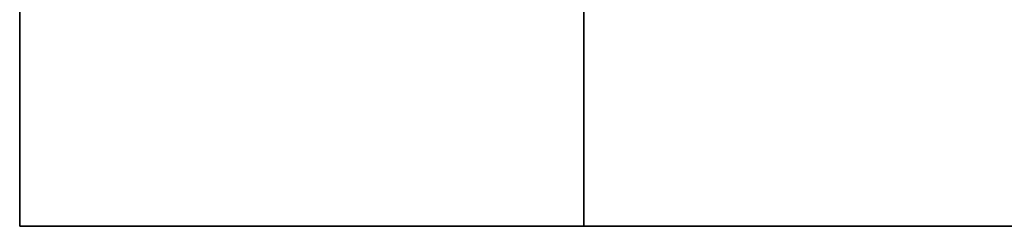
# Model space of a CAD drawing. Header units: metres. Extents: x -38 to 97, y -15 to 21.
# Tile 33 of 111: x 67.92 to 70.538, y 4.472 to 5.021. Entities that reach past the tile are written whole.
import ezdxf

# ---------------------------------------------------------------- set-up
doc = ezdxf.new("R2010")
doc.units = ezdxf.units.M

msp = doc.modelspace()

# ---------------------------------------------------------------- linework, layer by layer
at = {"color": 7, "linetype": 'Continuous', "lineweight": 35, "transparency": 33554687}
for p, q in [((67.9198, 5.2717), (67.9198, 4.4717)), ((67.9198, 5.2717), (67.9198, 4.4717)), ((69.4198, 5.2717), (69.4198, 4.4717)), ((69.4198, 5.2717), (69.4198, 4.4717)), ((67.9198, 4.4717), (86.4198, 4.4717)), ((67.9198, 4.4717), (86.4198, 4.4717))]:
    msp.add_line(p, q, dxfattribs=at)

doc.saveas('drawing.dxf')
